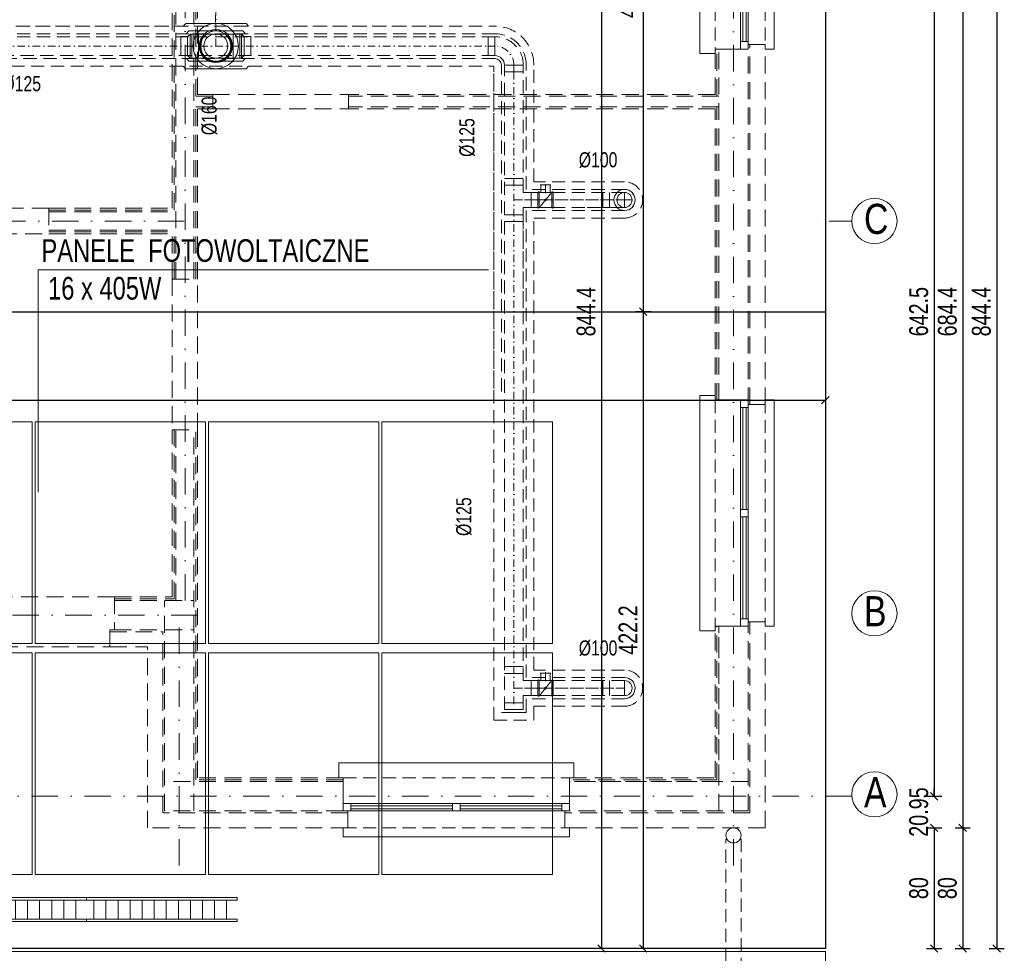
# Model space of a CAD drawing. Header units: inches. Extents: x 0 to 77643, y -44170 to 0.
# Tile 87 of 159: x 72327 to 72979, y -40048 to -39429. Entities that reach past the tile are written whole.
import ezdxf

# ---------------------------------------------------------------- set-up
doc = ezdxf.new("R2010")
doc.units = ezdxf.units.IN
doc.header["$MEASUREMENT"] = 0
doc.linetypes.add('DASHDOT', pattern=[1, 0.5, -0.25, 0, -0.25])
doc.linetypes.add('HIDDEN', pattern=[0.375, 0.25, -0.125])
doc.layers.get('0').update_dxf_attribs({"lineweight": 0})
doc.layers.get('Defpoints').update_dxf_attribs({"lineweight": 0})
for name, color, linetype, lineweight in [('p--dach', 2, 'Continuous', 30), ('p--dach-rura spustowa', 2, 'Continuous', 0), ('p--dach-rynna', 42, 'Continuous', 0), ('p--dach-ściana przer.', 251, 'Continuous', 0), ('p--elewacja cienka', 251, 'Continuous', 0), ('p--fotowoltaika', 1, 'Continuous', 0), ('p--opisy elewacji', 43, 'Continuous', 5), ('p--osie konstr', 1, 'DASHDOT', 15), ('p--osie konstr.-NR', 1, 'DASHDOT', 15), ('p--proj.wentylacja', 202, 'Continuous', 0), ('p--wymiary-1-50', 5, 'Continuous', 0), ('p--ściana szkielet', 3, 'Continuous', 0)]:
    doc.layers.add(name, color=color, linetype=linetype, lineweight=lineweight)
doc.styles.add('1-50', font='arial.ttf', dxfattribs={"width": 0.75, "height": 12.5})
doc.styles.get("Standard").update_dxf_attribs({"font": 'arial.ttf', "width": 0.75})
doc.dimstyles.new('1-50', dxfattribs={"dimtxt": 12.5, "dimasz": 5, "dimexe": 5, "dimexo": 5, "dimgap": 0.09, "dimtad": 0, "dimdsep": 46, "dimtxsty": '1-50', "dimblk": 'OBLIQUE', "dimcen": 0.09, "dimadec": 0, "dimazin": 0, "dimtfac": 1, "dimtdec": 4, "dimtix": 1, "dimtofl": 0, "dimtmove": 2, "dimatfit": 3, "dimldrblk": 'OBLIQUE', "dimfxl": 5, "dimfxlon": 1, "dimtvp": 0.8, "dimtolj": 1, "dimtzin": 0, "dimarcsym": 0})

# ---------------------------------------------------------------- blocks, each defined once
blk = doc.blocks.new('_OBLIQUE')
at = {"color": 0, "linetype": 'ByBlock', "lineweight": -2}
for p, q in [((-0.5, -0.5), (0.5, 0.5)), ((0, 0), (0, 0))]:
    blk.add_line(p, q, dxfattribs=at)
blk = doc.blocks.new('*D1279')
at = {"layer": 'Defpoints', "color": 0}
for p in [(72860.87, -39200.3), (72740.03, -39622.5), (72860.87, -39622.5)]:
    blk.add_point(p, dxfattribs=at)
at = {"layer": 'p--wymiary-1-50', "color": 0, "linetype": 'Continuous', "lineweight": -2}
for p, q in [((72745.03, -39200.3), (72735.03, -39200.3)), ((72740.03, -39200.3), (72740.03, -39622.5)), ((72745.03, -39622.5), (72735.03, -39622.5))]:
    blk.add_line(p, q, dxfattribs=at)
at = {"layer": 'p--wymiary-1-50', "color": 0, "lineweight": -2, "xscale": 5, "yscale": 5, "zscale": 5}
for p, rotation in [((72740.03, -39200.3), 90), ((72740.03, -39622.5), 270)]:
    blk.add_blockref('_OBLIQUE', p, dxfattribs=dict(at, rotation=rotation))
at = {"layer": 'p--wymiary-1-50', "color": 0, "linetype": 'Continuous', "ltscale": 12, "insert": (72729.99, -39411.4), "char_height": 12.5, "attachment_point": 5, "rotation": 90, "style": '1-50'}
blk.add_mtext('\\A1;422.2', dxfattribs=at)
blk = doc.blocks.new('*D1280')
at = {"layer": 'Defpoints', "color": 0}
for p in [(72860.87, -39622.5), (72740.03, -40044.7), (72860.87, -40044.7)]:
    blk.add_point(p, dxfattribs=at)
at = {"layer": 'p--wymiary-1-50', "color": 0, "linetype": 'Continuous', "lineweight": -2}
for p, q in [((72745.03, -39622.5), (72735.03, -39622.5)), ((72740.03, -39622.5), (72740.03, -40044.7)), ((72745.03, -40044.7), (72735.03, -40044.7))]:
    blk.add_line(p, q, dxfattribs=at)
at = {"layer": 'p--wymiary-1-50', "color": 0, "lineweight": -2, "xscale": 5, "yscale": 5, "zscale": 5}
for p, rotation in [((72740.03, -39622.5), 90), ((72740.03, -40044.7), 270)]:
    blk.add_blockref('_OBLIQUE', p, dxfattribs=dict(at, rotation=rotation))
at = {"layer": 'p--wymiary-1-50', "color": 0, "linetype": 'Continuous', "ltscale": 12, "insert": (72729.99, -39833.6), "char_height": 12.5, "attachment_point": 5, "rotation": 90, "style": '1-50'}
blk.add_mtext('\\A1;422.2', dxfattribs=at)
blk = doc.blocks.new('*D1281')
at = {"layer": 'Defpoints', "color": 0}
for p in [(72860.87, -39200.3), (72712.41, -40044.7), (72860.87, -40044.7)]:
    blk.add_point(p, dxfattribs=at)
at = {"layer": 'p--wymiary-1-50', "color": 0, "linetype": 'Continuous', "lineweight": -2}
for p, q in [((72717.41, -39200.3), (72707.41, -39200.3)), ((72712.41, -39200.3), (72712.41, -40044.7)), ((72717.41, -40044.7), (72707.41, -40044.7))]:
    blk.add_line(p, q, dxfattribs=at)
at = {"layer": 'p--wymiary-1-50', "color": 0, "lineweight": -2, "xscale": 5, "yscale": 5, "zscale": 5}
for p, rotation in [((72712.41, -39200.3), 90), ((72712.41, -40044.7), 270)]:
    blk.add_blockref('_OBLIQUE', p, dxfattribs=dict(at, rotation=rotation))
at = {"layer": 'p--wymiary-1-50', "color": 0, "linetype": 'Continuous', "ltscale": 12, "insert": (72702.2, -39622.5), "char_height": 12.5, "attachment_point": 5, "rotation": 90, "style": '1-50'}
blk.add_mtext('\\A1;844.4', dxfattribs=at)
blk = doc.blocks.new('*D1287')
at = {"layer": 'Defpoints', "color": 0}
for p in [(71620.87, -40031.83), (72820.87, -40031.83), (72820.87, -40208.15)]:
    blk.add_point(p, dxfattribs=at)
at = {"layer": 'p--wymiary-1-50', "color": 0, "linetype": 'Continuous', "lineweight": -2}
for p, q in [((71620.87, -40203.15), (71620.87, -40213.15)), ((72820.87, -40203.15), (72820.87, -40213.15)), ((71620.87, -40208.15), (72820.87, -40208.15))]:
    blk.add_line(p, q, dxfattribs=at)
at = {"layer": 'p--wymiary-1-50', "color": 0, "lineweight": -2, "xscale": 5, "yscale": 5, "zscale": 5, "rotation": 180}
blk.add_blockref('_OBLIQUE', (71620.87, -40208.15), dxfattribs=at)
at = {"layer": 'p--wymiary-1-50', "color": 0, "lineweight": -2, "xscale": 5, "yscale": 5, "zscale": 5}
blk.add_blockref('_OBLIQUE', (72820.87, -40208.15), dxfattribs=at)
at = {"layer": 'p--wymiary-1-50', "color": 0, "linetype": 'Continuous', "ltscale": 12, "insert": (72220.87, -40197.94), "char_height": 12.5, "attachment_point": 5, "style": '1-50'}
blk.add_mtext('\\A1;1200', dxfattribs=at)
blk = doc.blocks.new('*D1294')
at = {"layer": 'Defpoints', "color": 0}
for p in [(72771.91, -39280.3), (72771.91, -39964.7), (72951.94, -39964.7)]:
    blk.add_point(p, dxfattribs=at)
at = {"layer": 'p--wymiary-1-50', "color": 0, "lineweight": -2}
for p, q in [((72946.94, -39280.3), (72956.94, -39280.3)), ((72951.94, -39280.3), (72951.94, -39964.7)), ((72946.94, -39964.7), (72956.94, -39964.7))]:
    blk.add_line(p, q, dxfattribs=at)
at = {"layer": 'p--wymiary-1-50', "color": 0, "lineweight": -2, "xscale": 5, "yscale": 5, "zscale": 5}
for p, rotation in [((72951.94, -39280.3), 90), ((72951.94, -39964.7), 270)]:
    blk.add_blockref('_OBLIQUE', p, dxfattribs=dict(at, rotation=rotation))
at = {"layer": 'p--wymiary-1-50', "color": 0, "linetype": 'Continuous', "ltscale": 12, "insert": (72941.73, -39622.5), "char_height": 12.5, "attachment_point": 5, "rotation": 90, "style": '1-50'}
blk.add_mtext('\\A1;684.4', dxfattribs=at)
blk = doc.blocks.new('*D1295')
at = {"layer": 'Defpoints', "color": 0}
for p in [(72919.83, -39943.75), (72839.03, -39964.7), (72932.98, -39964.7)]:
    blk.add_point(p, dxfattribs=at)
at = {"layer": 'p--wymiary-1-50', "color": 0, "linetype": 'Continuous', "lineweight": -2}
for p, q in [((72932.98, -39943.75), (72932.98, -39938.75)), ((72927.98, -39943.75), (72937.98, -39943.75)), ((72927.98, -39964.7), (72937.98, -39964.7)), ((72932.98, -39964.7), (72932.98, -39969.7))]:
    blk.add_line(p, q, dxfattribs=at)
at = {"layer": 'p--wymiary-1-50', "color": 0, "lineweight": -2, "xscale": 5, "yscale": 5, "zscale": 5}
for p, rotation in [((72932.98, -39943.75), 270), ((72932.98, -39964.7), 90)]:
    blk.add_blockref('_OBLIQUE', p, dxfattribs=dict(at, rotation=rotation))
at = {"layer": 'p--wymiary-1-50', "color": 0, "linetype": 'Continuous', "ltscale": 12, "insert": (72922.77, -39954.23), "char_height": 12.5, "attachment_point": 5, "rotation": 90, "style": '1-50'}
blk.add_mtext('\\A1;20.95', dxfattribs=at)
blk = doc.blocks.new('okno-150-33.15')
at = {"linetype": 'Continuous', "ltscale": 35}
for p, q in [((-3, 10), (153, 10)), ((0, -39.15), (150, -39.15))]:
    blk.add_line(p, q, dxfattribs=at)
for p, q in [((-3, 0), (-3, 10)), ((153, 0), (153, 10)), ((0, 0), (-3, 0)), ((0, -21.95), (0, 0)), ((150, 0), (150, -21.95)), ((150, 0), (153, 0)), ((0, -21.95), (0, -16.95)), ((0, -16.95), (5, -16.95)), ((5, -16.95), (145, -16.95)), ((5, -16.95), (5, -21.95)), ((5, -18.45), (72.5, -18.45)), ((72.5, -21.95), (72.5, -16.95)), ((77.5, -16.95), (77.5, -21.95)), ((77.5, -18.45), (145, -18.45)), ((145, -21.95), (145, -16.95)), ((145, -16.95), (150, -16.95)), ((150, -16.95), (150, -21.95)), ((5, -21.95), (0, -21.95)), ((3, -33.15), (3, -21.95)), ((5, -20.61), (72.5, -20.61)), ((145, -21.95), (5, -21.95)), ((77.5, -20.61), (145, -20.61)), ((150, -21.95), (145, -21.95)), ((147, -21.95), (147, -33.15)), ((0, -39.15), (0, -33.15)), ((150, -33.15), (150, -39.15))]:
    blk.add_line(p, q)
at = {"linetype": 'HIDDEN', "ltscale": 35}
for p, q in [((0, 0), (150, 0)), ((0, -33.15), (150, -33.15))]:
    blk.add_line(p, q, dxfattribs=at)
blk = doc.blocks.new('okno-80-33.15')
at = {"linetype": 'Continuous', "ltscale": 35}
for p, q in [((-3, 10), (83, 10)), ((0, -39.15), (80, -39.15))]:
    blk.add_line(p, q, dxfattribs=at)
for p, q in [((-3, 0), (-3, 10)), ((83, 0), (83, 10)), ((0, 0), (-3, 0)), ((0, -21.95), (0, 0)), ((80, 0), (80, -21.95)), ((80, 0), (83, 0)), ((0, -21.95), (0, -16.95)), ((0, -16.95), (5, -16.95)), ((5, -16.95), (75, -16.95)), ((5, -16.95), (5, -21.95)), ((5, -18.45), (75, -18.45)), ((75, -21.95), (75, -16.95)), ((75, -16.95), (80, -16.95)), ((80, -16.95), (80, -21.95)), ((5, -21.95), (0, -21.95)), ((3, -33.15), (3, -21.95)), ((5, -20.61), (75, -20.61)), ((75, -21.95), (5, -21.95)), ((80, -21.95), (75, -21.95)), ((77, -21.95), (77, -33.15)), ((0, -39.15), (0, -33.15)), ((80, -33.15), (80, -39.15))]:
    blk.add_line(p, q)
at = {"linetype": 'HIDDEN', "ltscale": 35}
for p, q in [((0, 0), (80, 0)), ((0, -33.15), (80, -33.15))]:
    blk.add_line(p, q, dxfattribs=at)
blk = doc.blocks.new('*D1308')
at = {"layer": 'Defpoints', "color": 0}
for p in [(71580.87, -39644.99), (72860.87, -39644.99), (72860.87, -39681.2)]:
    blk.add_point(p, dxfattribs=at)
at = {"layer": 'p--wymiary-1-50', "color": 0, "linetype": 'Continuous', "lineweight": -2}
for p, q in [((71580.87, -39676.2), (71580.87, -39686.2)), ((72860.87, -39676.2), (72860.87, -39686.2)), ((71580.87, -39681.2), (72860.87, -39681.2))]:
    blk.add_line(p, q, dxfattribs=at)
at = {"layer": 'p--wymiary-1-50', "color": 0, "lineweight": -2, "xscale": 5, "yscale": 5, "zscale": 5, "rotation": 180}
blk.add_blockref('_OBLIQUE', (71580.87, -39681.2), dxfattribs=at)
at = {"layer": 'p--wymiary-1-50', "color": 0, "lineweight": -2, "xscale": 5, "yscale": 5, "zscale": 5}
blk.add_blockref('_OBLIQUE', (72860.87, -39681.2), dxfattribs=at)
at = {"layer": 'p--wymiary-1-50', "color": 0, "linetype": 'Continuous', "ltscale": 12, "insert": (72220.87, -39670.99), "char_height": 12.5, "attachment_point": 5, "style": '1-50'}
blk.add_mtext('\\A1;1280', dxfattribs=at)
blk = doc.blocks.new('*D1311')
at = {"layer": 'Defpoints', "color": 0}
for p in [(72820.87, -39964.7), (72820.87, -40044.7), (72932.98, -40044.7)]:
    blk.add_point(p, dxfattribs=at)
at = {"layer": 'p--wymiary-1-50', "color": 0, "linetype": 'Continuous', "lineweight": -2}
for p, q in [((72927.98, -39964.7), (72937.98, -39964.7)), ((72932.98, -39964.7), (72932.98, -40044.7)), ((72927.98, -40044.7), (72937.98, -40044.7))]:
    blk.add_line(p, q, dxfattribs=at)
at = {"layer": 'p--wymiary-1-50', "color": 0, "lineweight": -2, "xscale": 5, "yscale": 5, "zscale": 5}
for p, rotation in [((72932.98, -39964.7), 90), ((72932.98, -40044.7), 270)]:
    blk.add_blockref('_OBLIQUE', p, dxfattribs=dict(at, rotation=rotation))
at = {"layer": 'p--wymiary-1-50', "color": 0, "linetype": 'Continuous', "ltscale": 12, "insert": (72922.77, -40004.7), "char_height": 12.5, "attachment_point": 5, "rotation": 90, "style": '1-50'}
blk.add_mtext('\\A1;80', dxfattribs=at)
blk = doc.blocks.new('*D1312')
at = {"layer": 'Defpoints', "color": 0}
for p in [(72839.82, -39964.7), (72839.82, -40044.7), (72951.94, -40044.7)]:
    blk.add_point(p, dxfattribs=at)
at = {"layer": 'p--wymiary-1-50', "color": 0, "linetype": 'Continuous', "lineweight": -2}
for p, q in [((72946.94, -39964.7), (72956.94, -39964.7)), ((72951.94, -39964.7), (72951.94, -40044.7)), ((72946.94, -40044.7), (72956.94, -40044.7))]:
    blk.add_line(p, q, dxfattribs=at)
at = {"layer": 'p--wymiary-1-50', "color": 0, "lineweight": -2, "xscale": 5, "yscale": 5, "zscale": 5}
for p, rotation in [((72951.94, -39964.7), 90), ((72951.94, -40044.7), 270)]:
    blk.add_blockref('_OBLIQUE', p, dxfattribs=dict(at, rotation=rotation))
at = {"layer": 'p--wymiary-1-50', "color": 0, "linetype": 'Continuous', "ltscale": 12, "insert": (72941.73, -40004.7), "char_height": 12.5, "attachment_point": 5, "rotation": 90, "style": '1-50'}
blk.add_mtext('\\A1;80', dxfattribs=at)
blk = doc.blocks.new('*D1313')
at = {"layer": 'Defpoints', "color": 0}
for p in [(72956.94, -39200.3), (72956.94, -40044.7), (72974.49, -40044.7)]:
    blk.add_point(p, dxfattribs=at)
at = {"layer": 'p--wymiary-1-50', "color": 0, "linetype": 'Continuous', "lineweight": -2}
for p, q in [((72969.49, -39200.3), (72979.49, -39200.3)), ((72974.49, -39200.3), (72974.49, -40044.7)), ((72969.49, -40044.7), (72979.49, -40044.7))]:
    blk.add_line(p, q, dxfattribs=at)
at = {"layer": 'p--wymiary-1-50', "color": 0, "lineweight": -2, "xscale": 5, "yscale": 5, "zscale": 5}
for p, rotation in [((72974.49, -39200.3), 90), ((72974.49, -40044.7), 270)]:
    blk.add_blockref('_OBLIQUE', p, dxfattribs=dict(at, rotation=rotation))
at = {"layer": 'p--wymiary-1-50', "color": 0, "linetype": 'Continuous', "ltscale": 12, "insert": (72964.28, -39622.5), "char_height": 12.5, "attachment_point": 5, "rotation": 90, "style": '1-50'}
blk.add_mtext('\\A1;844.4', dxfattribs=at)
blk = doc.blocks.new('*D1327')
at = {"layer": 'Defpoints', "color": 0}
for p in [(72860.87, -39301.25), (72860.87, -39943.75), (72932.98, -39943.75)]:
    blk.add_point(p, dxfattribs=at)
at = {"layer": 'p--wymiary-1-50', "color": 0, "lineweight": -2}
for p, q in [((72927.98, -39301.25), (72937.98, -39301.25)), ((72932.98, -39301.25), (72932.98, -39943.75)), ((72927.98, -39943.75), (72937.98, -39943.75))]:
    blk.add_line(p, q, dxfattribs=at)
at = {"layer": 'p--wymiary-1-50', "color": 0, "lineweight": -2, "xscale": 5, "yscale": 5, "zscale": 5}
for p, rotation in [((72932.98, -39301.25), 90), ((72932.98, -39943.75), 270)]:
    blk.add_blockref('_OBLIQUE', p, dxfattribs=dict(at, rotation=rotation))
at = {"layer": 'p--wymiary-1-50', "color": 0, "linetype": 'Continuous', "ltscale": 12, "insert": (72922.77, -39622.5), "char_height": 12.5, "attachment_point": 5, "rotation": 90, "style": '1-50'}
blk.add_mtext('\\A1;642.5', dxfattribs=at)
blk = doc.blocks.new('płotek-widok-1m')
at = {"linetype": 'Continuous', "ltscale": 12}
for p, q in [((17.01, 15.78), (0, 15.78)), ((100, 14.06), (0, 14.06)), ((5, 14.06), (5, 1.43)), ((13, 14.06), (13, 1.43)), ((21, 14.06), (21, 1.43)), ((29, 14.06), (29, 1.43)), ((37, 14.06), (37, 1.43)), ((45, 14.06), (45, 1.43)), ((53, 14.06), (53, 1.43)), ((61, 14.06), (61, 1.43)), ((69, 14.06), (69, 1.43)), ((77, 14.06), (77, 1.43)), ((85, 14.06), (85, 1.43)), ((93, 14.06), (93, 1.43)), ((100, 1.43), (0, 1.43)), ((24.98, 0), (0.52, 0))]:
    blk.add_line(p, q, dxfattribs=at)
for points in [[(0, 14.06), (0, 15.78), (100, 15.78), (100, 14.06)], [(100, 1.43), (100, 0), (0, 0), (0, 1.43)]]:
    blk.add_lwpolyline(points, dxfattribs=at)
blk = doc.blocks.new('Z-went-wer.3-poddasze')
at = {"linetype": 'DASHDOT', "ltscale": 10}
for p, q in [((802.53, 536.02), (802.53, 499.42)), ((802.68, 485.13), (802.68, 509.17)), ((145.92, 485.06), (987.78, 485.06)), ((1000.28, 468.06), (1000.28, 45.24)), ((1073.7, 383.11), (1000.28, 383.11)), ((1000.28, 383.11), (1073.7, 383.11)), ((1073.7, 59.49), (1000.28, 59.49)), ((1000.28, 59.49), (1073.7, 59.49))]:
    blk.add_line(p, q, dxfattribs=at)
at = {"linetype": 'HIDDEN', "ltscale": 35}
for p, q in [((145.92, 498.31), (944.23, 498.31)), ((289.44, 498.31), (944.23, 498.31)), ((944.23, 498.31), (987.78, 498.31)), ((145.92, 493.31), (944.23, 493.31)), ((145.92, 491.31), (944.23, 491.31)), ((987.78, 493.31), (944.23, 493.31)), ((987.78, 491.31), (944.23, 491.31)), ((568.19, 478.81), (944.23, 478.81)), ((570.19, 476.81), (944.23, 476.81)), ((987.78, 478.81), (944.23, 478.81)), ((987.78, 476.81), (944.23, 476.81)), ((575.19, 471.81), (944.23, 471.81)), ((944.23, 471.81), (987.03, 471.81)), ((987.03, 258.05), (987.03, 471.81)), ((987.03, 38.24), (987.03, 471.81)), ((992.03, 256.19), (992.03, 472.56)), ((1008.53, 390.11), (1008.53, 472.56)), ((1013.53, 395.11), (1013.53, 472.56)), ((994.03, 45.24), (994.03, 468.06)), ((1006.53, 388.11), (1006.53, 468.06)), ((1073.7, 395.11), (1013.53, 395.11)), ((1073.7, 388.11), (1006.53, 388.11)), ((1073.7, 390.11), (1008.53, 390.11)), ((1073.7, 388.11), (1048.82, 388.11)), ((1073.7, 378.11), (1006.53, 378.11)), ((1006.53, 354.04), (1006.53, 378.11)), ((1006.53, 311.36), (1006.53, 378.11)), ((1006.53, 64.49), (1006.53, 378.11)), ((1073.7, 376.11), (1008.53, 376.11)), ((1008.53, 66.49), (1008.53, 376.11)), ((1073.7, 371.11), (1013.53, 371.11)), ((1013.53, 71.49), (1013.53, 371.11)), ((1073.7, 66.49), (1008.53, 66.49)), ((1073.7, 71.49), (1013.53, 71.49)), ((1073.7, 64.49), (1006.53, 64.49)), ((1073.7, 64.49), (1048.82, 64.49)), ((1073.7, 54.49), (1006.53, 54.49)), ((1073.7, 52.49), (1008.53, 52.49)), ((1073.7, 54.49), (1048.82, 54.49)), ((1073.7, 47.49), (1013.53, 47.49)), ((987.03, 38.24), (1013.53, 38.24))]:
    blk.add_line(p, q, dxfattribs=at)
at = {"ltscale": 10}
for p, q in [((782.7, 500.13), (781.02, 498.38)), ((822.69, 500.13), (782.7, 500.13)), ((822.69, 500.13), (824.37, 498.38)), ((784.83, 495.13), (783.15, 493.38)), ((802.68, 495.13), (784.83, 495.13)), ((802.68, 495.13), (820.54, 495.13)), ((820.54, 495.13), (822.22, 493.38)), ((784.81, 475.13), (783.13, 476.88)), ((820.56, 475.13), (822.24, 476.88)), ((782.68, 470.13), (781, 471.88)), ((822.69, 470.13), (782.68, 470.13)), ((784.81, 475.13), (802.68, 475.13)), ((820.56, 475.13), (802.68, 475.13)), ((822.69, 470.13), (824.37, 471.88)), ((1008.53, 43.24), (1008.53, 52.49)), ((1013.53, 38.24), (1013.53, 47.49)), ((992.03, 43.24), (1008.53, 43.24))]:
    blk.add_line(p, q, dxfattribs=at)
for p, q in [((779.48, 478.88), (779.48, 491.38)), ((779.48, 491.38), (784, 491.38)), ((785.68, 493.13), (783.98, 491.35)), ((783.98, 478.88), (783.98, 491.35)), ((785.68, 477.13), (785.68, 493.13)), ((785.68, 493.13), (791.18, 493.13)), ((786.68, 493.13), (786.68, 477.13)), ((802.68, 493.13), (786.68, 493.13)), ((791.18, 477.13), (791.18, 493.13)), ((791.18, 493.13), (791.18, 477.13)), ((802.68, 493.13), (818.68, 493.13)), ((814.18, 477.13), (814.18, 493.13)), ((819.68, 493.13), (814.18, 493.13)), ((814.18, 493.13), (814.18, 477.13)), ((818.68, 493.13), (818.68, 477.13)), ((819.68, 477.13), (819.68, 493.13)), ((819.68, 493.13), (821.38, 491.35)), ((825.88, 491.38), (821.36, 491.38)), ((821.38, 478.88), (821.38, 491.35)), ((825.88, 478.88), (825.88, 491.38)), ((983.28, 491.31), (983.28, 478.81)), ((987.78, 491.31), (987.78, 478.81)), ((779.48, 478.88), (783.98, 478.88)), ((785.66, 477.13), (783.98, 478.88)), ((785.66, 477.13), (791.18, 477.13)), ((791.18, 477.13), (802.68, 477.13)), ((814.18, 477.13), (802.68, 477.13)), ((819.7, 477.13), (814.18, 477.13)), ((819.7, 477.13), (821.38, 478.88)), ((825.88, 478.88), (821.38, 478.88)), ((994.03, 472.56), (1006.53, 472.56)), ((994.03, 468.06), (994.03, 472.56)), ((1006.53, 468.06), (1006.53, 472.56)), ((994.03, 468.06), (1006.53, 468.06)), ((994.03, 397.36), (1006.53, 397.36)), ((994.03, 392.86), (1006.53, 392.86)), ((1017.68, 393.11), (1024.88, 393.11)), ((1018.28, 388.11), (1018.28, 393.11)), ((1021.28, 387.61), (1021.28, 393.61)), ((1024.28, 388.11), (1024.28, 393.11)), ((1016.28, 388.11), (1006.53, 388.11)), ((1016.28, 388.11), (1006.53, 388.11)), ((1011.78, 378.11), (1011.78, 388.11)), ((1011.78, 378.11), (1011.78, 388.11)), ((1016.28, 378.11), (1016.28, 388.11)), ((1016.28, 378.11), (1016.28, 388.11)), ((1016.28, 378.11), (1016.28, 388.11)), ((1017.16, 388.11), (1017.16, 378.11)), ((1017.16, 388.11), (1025.41, 388.11)), ((1017.78, 378.73), (1024.78, 387.48)), ((1025.41, 388.11), (1025.41, 378.11)), ((1026.28, 378.11), (1026.28, 388.11)), ((1059.2, 378.11), (1059.2, 388.11)), ((1063.7, 378.11), (1063.7, 388.11)), ((1073.68, 378.11), (1073.68, 388.11)), ((1073.68, 388.11), (1073.68, 378.11)), ((1073.68, 378.11), (1073.68, 388.11)), ((1073.68, 388.11), (1073.68, 378.11)), ((1073.7, 378.11), (1073.7, 388.11)), ((1016.28, 383.11), (1026.28, 383.11)), ((1078.68, 383.11), (1068.68, 383.11)), ((1078.68, 383.11), (1068.68, 383.11)), ((994.03, 373.36), (1006.53, 373.36)), ((1006.53, 371.61), (1006.53, 378.11)), ((1016.28, 378.11), (1006.53, 378.11)), ((1016.28, 378.11), (1006.53, 378.11)), ((1016.28, 378.11), (1025.41, 378.11)), ((1073.7, 378.11), (1048.82, 378.11)), ((994.03, 368.86), (1006.53, 368.86)), ((994.03, 73.74), (1006.53, 73.74)), ((994.03, 69.24), (1006.53, 69.24)), ((1017.68, 69.49), (1024.88, 69.49)), ((1018.28, 64.49), (1018.28, 69.49)), ((1021.28, 63.99), (1021.28, 69.99)), ((1024.28, 64.49), (1024.28, 69.49)), ((1016.28, 64.49), (1006.53, 64.49)), ((1016.28, 64.49), (1006.53, 64.49)), ((1011.78, 54.49), (1011.78, 64.49)), ((1011.78, 54.49), (1011.78, 64.49)), ((1016.28, 54.49), (1016.28, 64.49)), ((1016.28, 54.49), (1016.28, 64.49)), ((1016.28, 54.49), (1016.28, 64.49)), ((1016.28, 59.49), (1026.28, 59.49)), ((1017.16, 64.49), (1017.16, 54.49)), ((1017.16, 64.49), (1025.41, 64.49)), ((1017.78, 55.12), (1024.78, 63.87)), ((1025.41, 64.49), (1025.41, 54.49)), ((1026.28, 54.49), (1026.28, 64.49)), ((1059.2, 54.49), (1059.2, 64.49)), ((1063.7, 54.49), (1063.7, 64.49)), ((1073.7, 54.49), (1073.7, 64.49)), ((1006.53, 45.24), (1006.53, 54.49)), ((1006.53, 47.99), (1006.53, 54.49)), ((1016.28, 54.49), (1006.53, 54.49)), ((1016.28, 54.49), (1006.53, 54.49)), ((1016.28, 54.49), (1025.41, 54.49)), ((994.03, 49.74), (1006.53, 49.74)), ((994.03, 45.24), (1006.53, 45.24))]:
    blk.add_line(p, q)
at = {"linetype": 'Continuous', "ltscale": 10}
for p, q in [((987.78, 491.31), (983.78, 491.31)), ((987.78, 478.81), (987.78, 491.31)), ((987.78, 485.06), (983.78, 485.06)), ((987.78, 478.81), (983.78, 478.81)), ((1006.53, 472.56), (994.03, 472.56)), ((1000.28, 468.06), (1000.28, 472.56))]:
    blk.add_line(p, q, dxfattribs=at)
at = {"linetype": 'DASHDOT', "ltscale": 10}
blk.add_lwpolyline([(792.18, 485.13), (813.18, 485.13)], dxfattribs=at)
blk.add_lwpolyline([(792.18, 485.13), (813.18, 485.13)], dxfattribs=at)
blk.add_lwpolyline([(792.18, 485.13), (813.18, 485.13)], dxfattribs=at)
at = {"ltscale": 10}
for radius in [15, 15, 11, 10]:
    blk.add_circle((802.68, 485.13), radius, dxfattribs=at)
for centre, radius in [((802.68, 485.13), 8), ((802.68, 485.13), 8), ((802.68, 485.13), 8), ((802.68, 485.13), 8), ((1021.28, 383.11), 0.625), ((1021.28, 59.49), 0.625)]:
    blk.add_circle(centre, radius)
at = {"linetype": 'HIDDEN', "ltscale": 35}
for centre, radius, start in [((987.78, 472.56), 25.75, 0), ((987.78, 472.56), 20.75, 0), ((987.78, 472.56), 18.75, 0), ((1073.7, 383.11), 12, 270), ((1073.7, 59.49), 12, 270)]:
    blk.add_arc(centre, radius, start, 90, dxfattribs=at)
at = {"ltscale": 10}
for centre, radius, start, end in [((802.68, 485.13), 10.5, 139.63241, 40.36759), ((987.78, 472.56), 4.25, 0, 90), ((1073.7, 383.11), 7, 270, 90), ((1073.7, 59.49), 7, 270, 90)]:
    blk.add_arc(centre, radius, start, end, dxfattribs=at)
at = {"linetype": 'DASHDOT', "ltscale": 10}
blk.add_arc((987.78, 472.56), 12.5, 0, 90, dxfattribs=at)
for centre, radius, start, end in [((987.78, 472.56), 6.25, 0, 90), ((1016.72, 388.11), 0.438, 0, 180), ((1025.85, 388.11), 0.438, 0, 180), ((1073.68, 383.11), 7, 90, 270), ((1073.68, 383.11), 7, 0, 180), ((1073.68, 383.11), 7, 90, 270), ((1073.68, 383.11), 7, 0, 180), ((1073.68, 383.11), 5, 90, 270), ((1073.68, 383.11), 5, 0, 180), ((1073.68, 383.11), 5, 0, 180), ((1073.68, 383.11), 5, 0, 180), ((1073.68, 383.11), 5, 0, 180), ((1073.68, 383.11), 5, 90, 270), ((1073.68, 383.11), 5, 0, 180), ((1073.68, 383.11), 5, 0, 180), ((1073.68, 383.11), 5, 0, 180), ((1073.68, 383.11), 5, 0, 180), ((1073.68, 383.11), 7, 270, 90), ((1073.68, 383.11), 7, 270, 90), ((1073.68, 383.11), 5, 270, 90), ((1073.68, 383.11), 5, 270, 90), ((1073.7, 383.11), 5, 270, 90), ((1073.68, 383.11), 7, 180, 0), ((1073.68, 383.11), 7, 180, 0), ((1073.68, 383.11), 5, 180, 0), ((1073.68, 383.11), 5, 180, 0), ((1073.68, 383.11), 5, 180, 0), ((1073.68, 383.11), 5, 180, 0), ((1073.68, 383.11), 5, 180, 0), ((1073.68, 383.11), 5, 180, 0), ((1073.68, 383.11), 5, 180, 0), ((1073.68, 383.11), 5, 180, 0), ((1016.72, 378.11), 0.438, 180, 0), ((1025.85, 378.11), 0.438, 180, 0), ((1016.72, 64.49), 0.438, 0, 180), ((1025.85, 64.49), 0.438, 0, 180), ((1073.7, 59.49), 5, 270, 90), ((1016.72, 54.49), 0.438, 180, 0), ((1025.85, 54.49), 0.438, 180, 0)]:
    blk.add_arc(centre, radius, start, end)
for p in [(1016.28, 381.86), (1016.28, 381.86), (1026.28, 381.86), (1026.28, 381.86, -151.8), (1016.28, 58.24), (1016.28, 58.24), (1026.28, 58.24), (1026.28, 58.24, -151.8)]:
    blk.add_point(p)
at = {"char_height": 10}
for s, insert, attachment_point in [('%%C125', (661.17, 465.22), 1), ('%%C100', (1068.95, 414.74), 3), ('%%C100', (1068.95, 91.12), 3)]:
    blk.add_mtext_dynamic_manual_height_columns(s, width=46.3342, gutter_width=12.5, heights=[0], dxfattribs=dict(at, insert=insert, attachment_point=attachment_point))
at = {"char_height": 10, "attachment_point": 1, "rotation": 90}
for s, insert in [('%%C160', (793.21, 426.06)), ('%%C125', (964.14, 411.66)), ('%%C125', (962.04, 160.35))]:
    blk.add_mtext_dynamic_manual_height_columns(s, width=46.3342, gutter_width=12.5, heights=[0], dxfattribs=dict(at, insert=insert))

msp = doc.modelspace()

# ---------------------------------------------------------------- linework, layer by layer
at = {"layer": 'p--dach', "linetype": 'Continuous', "ltscale": 35}
msp.add_line((71580.87132, -39622.50116), (72860.87132, -39622.50116), dxfattribs=at)
msp.add_lwpolyline([(71580.87132, -39200.30116), (72860.87132, -39200.30116), (72860.87132, -40044.70116), (71580.87132, -40044.70116)], close=True, dxfattribs=at)
at = {"layer": 'p--dach-rura spustowa', "linetype": 'HIDDEN', "lineweight": 5, "ltscale": 35}
for p, q in [((72794.92132, -40053.52947), (72794.92132, -39972.16429)), ((72804.92132, -39972.16429), (72804.92132, -40053.52947))]:
    msp.add_line(p, q, dxfattribs=at)
at = {"layer": 'p--dach-rura spustowa', "linetype": 'Continuous', "lineweight": 0, "ltscale": 75}
msp.add_circle((72799.92132, -39969.70116), 5, dxfattribs=at)
at = {"layer": 'p--dach-rynna', "linetype": 'Continuous'}
msp.add_lwpolyline([(71580.87132, -40046.70116), (72860.87132, -40046.70116), (72860.87132, -40061.70116), (71580.87132, -40061.70116)], close=True, dxfattribs=at)
at = {"layer": 'p--dach-ściana przer.', "linetype": 'HIDDEN', "ltscale": 45}
for p, q in [((72428.97132, -39555.20116), (72428.97132, -39312.20116)), ((72430.17132, -39600.85116), (72430.17132, -39311.00116)), ((72442.17132, -39600.85116), (72442.17132, -39311.00116)), ((72443.37132, -39479.70116), (72443.37132, -39312.20116)), ((72427.72132, -39553.95116), (72427.72132, -39318.95116)), ((72444.62132, -39478.45116), (72444.62132, -39313.45116)), ((72787.72132, -39478.45116), (72787.72132, -39448.45116)), ((72788.97132, -39479.70116), (72788.97132, -39448.45116)), ((72790.17132, -39681.05116), (72790.17132, -39448.45116)), ((72790.17132, -39681.05116), (72790.17132, -39448.45116)), ((72809.67132, -39684.05116), (72809.67132, -39445.45116)), ((72810.87132, -39684.05116), (72810.87132, -39445.45116)), ((72820.87132, -39684.05116), (72820.87132, -39445.45116)), ((72454.62132, -39479.70116), (72442.17132, -39479.70116)), ((72454.62132, -39478.45116), (72444.62132, -39478.45116)), ((72454.62132, -39478.45116), (72454.62132, -39487.95116)), ((72454.62132, -39478.45116), (72544.62132, -39478.45116)), ((72787.72132, -39478.45116), (72544.62132, -39478.45116)), ((72544.62132, -39478.45116), (72544.62132, -39487.95116)), ((72790.17132, -39479.70116), (72544.62132, -39479.70116)), ((72454.62132, -39486.70116), (72442.17132, -39486.70116)), ((72443.37132, -39600.85116), (72443.37132, -39486.70116)), ((72444.62132, -39600.85116), (72444.62132, -39487.95116)), ((72454.62132, -39487.95116), (72444.62132, -39487.95116)), ((72454.62132, -39487.95116), (72544.62132, -39487.95116)), ((72790.17132, -39486.70116), (72544.62132, -39486.70116)), ((72787.72132, -39487.95116), (72544.62132, -39487.95116)), ((72787.72132, -39681.05116), (72787.72132, -39487.95116)), ((72788.97132, -39681.05116), (72788.97132, -39486.70116)), ((72346.02132, -39553.95116), (72246.02132, -39553.95116)), ((72346.02132, -39553.95116), (72346.02132, -39570.85116)), ((72346.02132, -39553.95116), (72427.72132, -39553.95116)), ((72346.02132, -39555.20116), (72428.97132, -39555.20116)), ((72346.02132, -39556.40116), (72430.17132, -39556.40116)), ((72246.02132, -39570.85116), (72346.02132, -39570.85116)), ((72346.02132, -39568.40116), (72430.17132, -39568.40116)), ((72346.02132, -39569.60116), (72428.97132, -39569.60116)), ((72346.02132, -39570.85116), (72427.72132, -39570.85116)), ((72427.72132, -39600.85116), (72427.72132, -39570.85116)), ((72428.97132, -39600.85116), (72428.97132, -39569.60116)), ((72427.72132, -39600.85116), (72444.62132, -39600.85116)), ((72427.72132, -39600.85116), (72427.72132, -39700.85116)), ((72444.62132, -39700.85116), (72444.62132, -39600.85116)), ((72427.72132, -39811.55116), (72427.72132, -39700.85116)), ((72427.72132, -39700.85116), (72444.62132, -39700.85116)), ((72428.97132, -39812.80116), (72428.97132, -39700.85116)), ((72430.17132, -39814.00116), (72430.17132, -39700.85116)), ((72442.17132, -39953.50116), (72442.17132, -39700.85116)), ((72443.37132, -39932.80116), (72443.37132, -39700.85116)), ((72444.62132, -39931.55116), (72444.62132, -39700.85116)), ((72389.47132, -39811.55116), (72277.47132, -39811.55116)), ((72389.47132, -39811.55116), (72427.72132, -39811.55116)), ((72389.47132, -39812.80116), (72428.97132, -39812.80116)), ((72389.47132, -39814.00116), (72442.17132, -39814.00116)), ((72422.67132, -39953.50116), (72422.67132, -39814.00116)), ((72809.67132, -39953.50116), (72809.67132, -39828.05116)), ((72810.87132, -39954.70116), (72810.87132, -39828.05116)), ((72820.87132, -39964.70116), (72820.87132, -39828.05116)), ((72386.47132, -39834.70116), (72421.47132, -39834.70116)), ((72389.47132, -39833.50116), (72442.17132, -39833.50116)), ((72421.47132, -39954.70116), (72421.47132, -39834.70116)), ((72787.72132, -39931.55116), (72787.72132, -39831.05116)), ((72788.97132, -39932.80116), (72788.97132, -39831.05116)), ((72790.17132, -39934.00116), (72790.17132, -39831.05116)), ((72790.17132, -39953.50116), (72790.17132, -39831.05116)), ((72280.47132, -39844.70116), (72386.47132, -39844.70116)), ((72386.47132, -39844.70116), (72411.47132, -39844.70116)), ((72411.47132, -39964.70116), (72411.47132, -39844.70116)), ((72541.17595, -39932.80116), (72443.37132, -39932.80116)), ((72541.17595, -39931.55116), (72444.62132, -39931.55116)), ((72691.17595, -39931.55116), (72787.73058, -39931.55116)), ((72788.97132, -39932.80116), (72691.17595, -39932.80116)), ((72541.17595, -39934.00116), (72422.67132, -39934.00116)), ((72541.17595, -39934.00116), (72422.67132, -39934.00116)), ((72790.17132, -39934.00116), (72691.17595, -39934.00116)), ((72809.67132, -39934.00116), (72691.17595, -39934.00116)), ((72544.17595, -39954.70116), (72421.47132, -39954.70116)), ((72541.17595, -39953.50116), (72422.67132, -39953.50116)), ((72810.87132, -39954.70116), (72688.17595, -39954.70116)), ((72809.67132, -39953.50116), (72691.17595, -39953.50116)), ((72544.17595, -39964.70116), (72411.47132, -39964.70116)), ((72820.87132, -39964.70116), (72688.17595, -39964.70116))]:
    msp.add_line(p, q, dxfattribs=at)
for points in [[(72820.87132, -39445.45116), (72809.67132, -39445.45116), (72809.67132, -39448.45116), (72787.72132, -39448.45116)], [(72389.47132, -39811.55116), (72389.47132, -39833.50292), (72386.47132, -39833.50292), (72386.47132, -39844.70116)], [(72541.17595, -39931.55116), (72541.17595, -39953.50292), (72544.17595, -39953.50292), (72544.17595, -39964.70116)]]:
    msp.add_lwpolyline(points, dxfattribs=at)
at = {"layer": 'p--fotowoltaika', "linetype": 'Continuous', "ltscale": 35}
for points in [[(72221.85048, -39842.53234), (72334.85048, -39842.53234), (72334.85048, -39695.53234), (72221.85048, -39695.53234)], [(72336.85048, -39842.53234), (72449.85048, -39842.53234), (72449.85048, -39695.53234), (72336.85048, -39695.53234)], [(72451.85048, -39842.53234), (72564.85048, -39842.53234), (72564.85048, -39695.53234), (72451.85048, -39695.53234)], [(72566.85048, -39842.53234), (72679.85048, -39842.53234), (72679.85048, -39695.53234), (72566.85048, -39695.53234)], [(72221.85048, -39995.67178), (72334.85048, -39995.67178), (72334.85048, -39848.67178), (72221.85048, -39848.67178)], [(72336.85048, -39995.67178), (72449.85048, -39995.67178), (72449.85048, -39848.67178), (72336.85048, -39848.67178)], [(72451.85048, -39995.67178), (72564.85048, -39995.67178), (72564.85048, -39848.67178), (72451.85048, -39848.67178)], [(72566.85048, -39995.67178), (72679.85048, -39995.67178), (72679.85048, -39848.67178), (72566.85048, -39848.67178)]]:
    msp.add_lwpolyline(points, close=True, dxfattribs=at)
at = {"layer": 'p--opisy elewacji', "linetype": 'Continuous', "lineweight": 5}
msp.add_lwpolyline([(72637.39523, -39594.69698), (72338.91512, -39594.69698), (72338.91512, -39742.16459)], dxfattribs=at)
at = {"layer": 'p--osie konstr', "linetype": 'DASHDOT', "ltscale": 35}
for p, q in [((72436.42132, -39814.00116), (72436.42132, -39230.30116)), ((72799.92132, -39989.70116), (72799.92132, -39230.30116)), ((71997.12132, -39562.40116), (72444.62132, -39562.40116)), ((72444.62132, -39823.75116), (71997.12132, -39823.75116)), ((72432.42132, -39989.70116), (72432.42132, -39822.50116)), ((72878.43789, -39943.75116), (71595.87132, -39943.75116))]:
    msp.add_line(p, q, dxfattribs=at)
at = {"layer": 'p--osie konstr.-NR', "linetype": 'DASHDOT', "ltscale": 30}
msp.add_line((72878.38572, -39562.40116), (72853.38572, -39562.40116), dxfattribs=at)
at = {"layer": 'p--osie konstr.-NR', "linetype": 'Continuous', "ltscale": 35}
for centre in [(72893.38572, -39562.40116), (72893.38572, -39822.50116), (72893.38572, -39942.50116)]:
    msp.add_circle(centre, 15, dxfattribs=at)
at = {"layer": 'p--ściana szkielet', "ltscale": 35}
for points in [[(72820.87132, -39684.05116), (72809.67132, -39684.05116), (72809.67132, -39681.05116), (72787.72132, -39681.05116)], [(72820.87132, -39828.05116), (72809.67132, -39828.05116), (72809.67132, -39831.05116), (72787.72132, -39831.05116)], [(72691.17595, -39932.55116), (72691.17595, -39953.50292), (72688.17595, -39953.50292), (72688.17595, -39964.70116)]]:
    msp.add_lwpolyline(points, dxfattribs=at)

# ---------------------------------------------------------------- block references
at = {"layer": 'p--dach-ściana przer.', "linetype": 'HIDDEN', "ltscale": 45, "xscale": -1, "rotation": 89.99999999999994}
for name, p in [('okno-80-33.15', (72787.72132, -39368.45116)), ('okno-150-33.15', (72787.72132, -39681.05116))]:
    msp.add_blockref(name, p, dxfattribs=at)
at = {"layer": 'p--dach-ściana przer.', "linetype": 'HIDDEN', "ltscale": 45}
msp.add_blockref('okno-150-33.15', (72541.17595, -39931.55116), dxfattribs=at)
at = {"layer": 'p--elewacja cienka', "ltscale": 35}
for p in [(72270.87132, -40026.70116), (72370.87132, -40026.70116)]:
    msp.add_blockref('płotek-widok-1m', p, dxfattribs=at)
at = {"layer": 'p--proj.wentylacja', "linetype": 'Continuous', "ltscale": 12}
msp.add_blockref('Z-went-wer.3-poddasze', (71654.02132, -39931.55116), dxfattribs=at)

# ---------------------------------------------------------------- texts
at = {"layer": 'p--opisy elewacji', "linetype": 'Continuous', "lineweight": 5, "insert": (72341.10122, -39574.47246), "char_height": 15, "width": 453.7906671, "attachment_point": 1, "style": '1-50'}
msp.add_mtext('PANELE  FOTOWOLTAICZNE\\P 16 x 405W', dxfattribs=at)
at = {"layer": 'p--osie konstr.-NR', "linetype": 'Continuous', "ltscale": 35, "char_height": 20, "width": 63.5564, "attachment_point": 1}
for s, insert in [('{\\W0.8;C}', (72886.47046, -39550.98677)), ('{\\W0.8;B}', (72886.47046, -39811.08677)), ('\\W0.8;A', (72886.47046, -39931.08677))]:
    msp.add_mtext(s, dxfattribs=dict(at, insert=insert))

# ---------------------------------------------------------------- dimensions: what is measured, and where the dimension line sits
at = {"layer": 'p--wymiary-1-50', "linetype": 'Continuous'}
for base, p1, p2, picture, middle in [((72712.41042, -40044.70116), (72860.87132, -39200.30116), (72860.87132, -40044.70116), '*D1281', (72702.20042, -39622.50116)), ((72740.03281, -39622.50116), (72860.87132, -39200.30116), (72860.87132, -39622.50116), '*D1279', (72729.99281, -39411.40116)), ((72740.03281, -40044.70116), (72860.87132, -39622.50116), (72860.87132, -40044.70116), '*D1280', (72729.99281, -39833.60116))]:
    dim = msp.add_linear_dim(base=base, p1=p1, p2=p2, angle=90, dimstyle='1-50', override={"dimtxt": 12.5}, dxfattribs=at)
    dim.commit()
    dim.dimension.update_dxf_attribs({"geometry": picture, "text_midpoint": middle})
for base, p1, p2, picture, middle in [((72974.48881, -40044.70116), (72956.93787, -39200.30116), (72956.93787, -40044.70116), '*D1313', (72964.27881, -39622.50116)), ((72932.98419, -39964.70116), (72919.83014, -39943.75116), (72839.02537, -39964.70116), '*D1295', (72922.77419, -39954.22616)), ((72932.98419, -40044.70116), (72820.87132, -39964.70116), (72820.87132, -40044.70116), '*D1311', (72922.77419, -40004.70116)), ((72951.93787, -40044.70116), (72839.825, -39964.70116), (72839.825, -40044.70116), '*D1312', (72941.72787, -40004.70116))]:
    dim = msp.add_linear_dim(base=base, p1=p1, p2=p2, angle=90, dimstyle='1-50', dxfattribs=at)
    dim.commit()
    dim.dimension.update_dxf_attribs({"geometry": picture, "text_midpoint": middle})
at = {"layer": 'p--wymiary-1-50'}
for base, p1, p2, picture, middle in [((72951.93787, -39964.70116), (72771.9117, -39280.30116), (72771.9117, -39964.70116), '*D1294', (72941.72787, -39622.50116)), ((72932.98419, -39943.75116), (72860.87132, -39301.25116), (72860.87132, -39943.75116), '*D1327', (72922.77419, -39622.50116))]:
    dim = msp.add_linear_dim(base=base, p1=p1, p2=p2, angle=90, dimstyle='1-50', override={"dimtxt": 12.5}, dxfattribs=at)
    dim.commit()
    dim.dimension.update_dxf_attribs({"geometry": picture, "text_midpoint": middle})
at = {"layer": 'p--wymiary-1-50', "linetype": 'Continuous'}
dim = msp.add_linear_dim(base=(72860.87132, -39681.19621), p1=(71580.87132, -39644.98604), p2=(72860.87132, -39644.98604), dimstyle='1-50', dxfattribs=at)
dim.commit()
dim.dimension.update_dxf_attribs({"geometry": '*D1308', "text_midpoint": (72220.87132, -39670.98621)})
dim = msp.add_linear_dim(base=(72820.87132, -40208.14931), p1=(71620.87132, -40031.82794), p2=(72820.87132, -40031.82794), dimstyle='1-50', override={"dimtxt": 12.5}, dxfattribs=at)
dim.commit()
dim.dimension.update_dxf_attribs({"geometry": '*D1287', "text_midpoint": (72220.87132, -40197.93931)})

doc.saveas('drawing.dxf')
